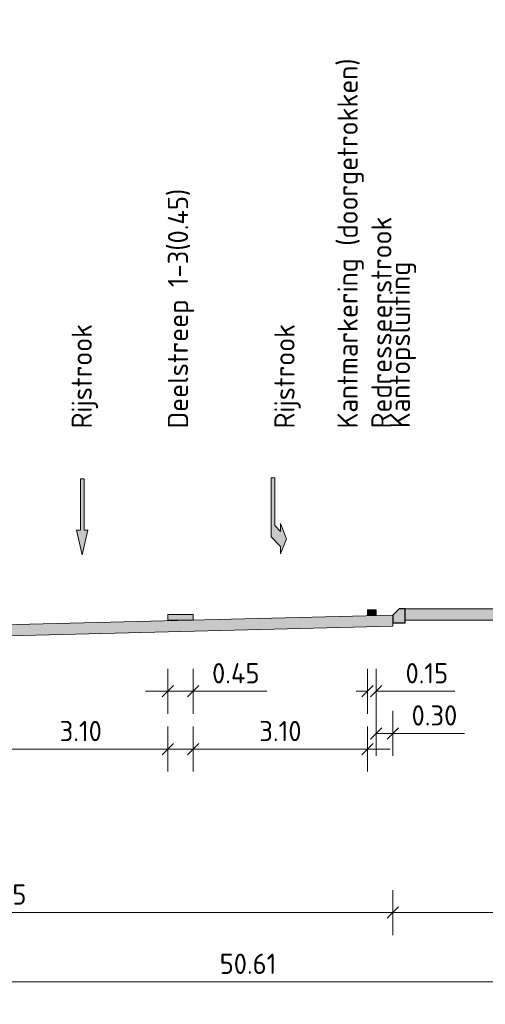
# Model space of a CAD drawing. Header units: metres. Extents: x 169741 to 171424, y 393147 to 407066.
# Tile 39 of 59: x 170759.57 to 170767.85, y 393362.61 to 393380.11. Entities that reach past the tile are written whole.
import ezdxf

# ---------------------------------------------------------------- set-up
doc = ezdxf.new("R2010")
doc.units = ezdxf.units.M
doc.layers.get('0').update_dxf_attribs({"lineweight": 25})
doc.layers.get('Defpoints').update_dxf_attribs({"color": 211})
for name, color, linetype, lineweight in [('N-WE-VH-KANTOPSLUITING_TROTTOIRBAND_RWS-SD-200', 210, 'Continuous', 25), ('N-WE-VH-VERHARDING-GD', 7, 'Continuous', 18), ('N-WE-VH-VERHARDING-V-200', 253, 'Continuous', 18), ('N-WE-VW-MARKERING-SD', 7, 'Continuous', 18), ('N-WE-VW-MARKERING_PIJL-S-200', 7, 'Continuous', 0), ('X-XX-AL-AANKLEDING-T18-200', 7, 'Continuous', 18), ('X-XX-AL-M-200', 7, 'Continuous', 18)]:
    doc.layers.add(name, color=color, linetype=linetype, lineweight=lineweight)
doc.styles.add('NLCS-ISO-M200-T18', font='NLCS-ISO.ttf', dxfattribs={"height": 0.36})
doc.dimstyles.new('NLCS-M200-T18-SCHRAP_L2_H1', dxfattribs={"dimscale": 0.2, "dimtxt": 2.5, "dimasz": 1.008, "dimexe": 2, "dimexo": 2, "dimgap": 0.7, "dimtad": 1, "dimzin": 0, "dimdsep": 46, "dimtxsty": 'NLCS-ISO-M200-T18', "dimblk": 'OBLIQUE', "dimcen": 2.5, "dimdle": 2, "dimclrd": 256, "dimclre": 256, "dimclrt": 256, "dimadec": 1, "dimazin": 0, "dimtfac": 1, "dimtdec": 3, "dimtofl": 0, "dimtmove": 0, "dimatfit": 3, "dimldrblk": 'OBLIQUE', "dimfxl": 2, "dimfxlon": 1, "dimtfillclr": 256, "dimtolj": 1, "dimtzin": 0, "dimlwd": -1, "dimlwe": -1, "dimarcsym": 0})

# ---------------------------------------------------------------- blocks, each defined once
blk = doc.blocks.new('_Oblique')
at = {"color": 0, "linetype": 'ByBlock', "lineweight": -2}
blk.add_line((-0.5, -0.5), (0.5, 0.5), dxfattribs=at)
blk = doc.blocks.new('*D208')
at = {"layer": 'Defpoints', "color": 0, "transparency": 16777216}
for p in [(170765.761, 393369.517), (170765.911, 393369.517), (170765.911, 393368.172)]:
    blk.add_point(p, dxfattribs=at)
at = {"layer": 'X-XX-AL-M-200', "transparency": 16777216}
for p, q in [((170765.761, 393368.572), (170765.761, 393367.772)), ((170765.911, 393368.572), (170765.911, 393367.772)), ((170765.761, 393368.172), (170765.56, 393368.172)), ((170765.911, 393368.172), (170767.314, 393368.172))]:
    blk.add_line(p, q, dxfattribs=at)
at = {"layer": 'X-XX-AL-M-200', "transparency": 16777216, "xscale": 0.2016, "yscale": 0.2016, "zscale": 0.2016}
blk.add_blockref('_Oblique', (170765.761, 393368.172), dxfattribs=at)
at = {"layer": 'X-XX-AL-M-200', "transparency": 16777216, "xscale": 0.2016, "yscale": 0.2016, "zscale": 0.2016, "rotation": 180}
blk.add_blockref('_Oblique', (170765.911, 393368.172), dxfattribs=at)
at = {"layer": 'X-XX-AL-M-200', "transparency": 16777216, "insert": (170766.814, 393368.492), "char_height": 0.36, "attachment_point": 5, "style": 'NLCS-ISO-M200-T18'}
blk.add_mtext('\\A1;0.15', dxfattribs=at)
blk = doc.blocks.new('*D212')
at = {"layer": 'Defpoints', "color": 0, "transparency": 16777216}
for p in [(170766.211, 393369.526), (170752.161, 393369.262), (170752.161, 393364.238)]:
    blk.add_point(p, dxfattribs=at)
at = {"layer": 'X-XX-AL-M-200', "transparency": 16777216}
for p, q in [((170752.161, 393364.638), (170752.161, 393363.838)), ((170766.211, 393364.638), (170766.211, 393363.838)), ((170766.611, 393364.238), (170751.761, 393364.238))]:
    blk.add_line(p, q, dxfattribs=at)
at = {"layer": 'X-XX-AL-M-200', "transparency": 16777216, "xscale": 0.2016, "yscale": 0.2016, "zscale": 0.2016, "rotation": 180}
blk.add_blockref('_Oblique', (170752.161, 393364.238), dxfattribs=at)
at = {"layer": 'X-XX-AL-M-200', "transparency": 16777216, "xscale": 0.2016, "yscale": 0.2016, "zscale": 0.2016}
blk.add_blockref('_Oblique', (170766.211, 393364.238), dxfattribs=at)
at = {"layer": 'X-XX-AL-M-200', "transparency": 16777216, "insert": (170759.186, 393364.558), "char_height": 0.36, "attachment_point": 5, "style": 'NLCS-ISO-M200-T18'}
blk.add_mtext('\\A1;14.05', dxfattribs=at)
blk = doc.blocks.new('*D213')
at = {"layer": 'Defpoints', "color": 0, "transparency": 16777216}
for p in [(170765.911, 393369.517), (170766.211, 393369.526), (170765.911, 393367.422)]:
    blk.add_point(p, dxfattribs=at)
at = {"layer": 'X-XX-AL-M-200', "transparency": 16777216}
for p, q in [((170765.911, 393367.822), (170765.911, 393367.022)), ((170766.211, 393367.822), (170766.211, 393367.022)), ((170765.911, 393367.422), (170766.611, 393367.422)), ((170766.211, 393367.422), (170767.485, 393367.422))]:
    blk.add_line(p, q, dxfattribs=at)
at = {"layer": 'X-XX-AL-M-200', "transparency": 16777216, "xscale": 0.2016, "yscale": 0.2016, "zscale": 0.2016, "rotation": 180}
blk.add_blockref('_Oblique', (170765.911, 393367.422), dxfattribs=at)
at = {"layer": 'X-XX-AL-M-200', "transparency": 16777216, "xscale": 0.2016, "yscale": 0.2016, "zscale": 0.2016}
blk.add_blockref('_Oblique', (170766.211, 393367.422), dxfattribs=at)
at = {"layer": 'X-XX-AL-M-200', "transparency": 16777216, "insert": (170766.949, 393367.742), "char_height": 0.36, "attachment_point": 5, "style": 'NLCS-ISO-M200-T18'}
blk.add_mtext('\\A1;0.30', dxfattribs=at)
blk = doc.blocks.new('*U70')
blk.add_hatch(color=256).paths.add_polyline_path([(-0.0675, 0.6075), (-0.0225, 0.6075), (-0.0225, 0), (0.0225, 0), (0.0225, 0.6075), (0.0675, 0.6075), (0, 0.9)])
blk.add_lwpolyline([(-0.0675, 0.6075), (-0.0225, 0.6075), (-0.0225, 0), (0.0225, 0), (0.0225, 0.6075), (0.0675, 0.6075), (0, 0.9)], close=True)
blk = doc.blocks.new('markering_015')
blk.add_hatch(color=256).paths.add_polyline_path([(0.075, 0), (0.075, 0.02), (-0.075, 0.02), (-0.075, 0)])
blk.add_lwpolyline([(0.075, 0), (0.075, 0.02), (-0.075, 0.02), (-0.075, 0)], close=True)
blk = doc.blocks.new('*D218')
at = {"layer": 'Defpoints', "color": 0, "transparency": 16777216}
for p in [(170762.211, 393369.424), (170762.661, 393369.436), (170762.661, 393368.172)]:
    blk.add_point(p, dxfattribs=at)
at = {"layer": 'X-XX-AL-M-200', "transparency": 16777216}
for p, q in [((170762.211, 393368.572), (170762.211, 393367.772)), ((170762.661, 393368.572), (170762.661, 393367.772)), ((170761.811, 393368.172), (170762.661, 393368.172)), ((170762.661, 393368.172), (170763.971, 393368.172))]:
    blk.add_line(p, q, dxfattribs=at)
at = {"layer": 'X-XX-AL-M-200', "transparency": 16777216, "xscale": 0.2016, "yscale": 0.2016, "zscale": 0.2016, "rotation": 180}
blk.add_blockref('_Oblique', (170762.211, 393368.172), dxfattribs=at)
at = {"layer": 'X-XX-AL-M-200', "transparency": 16777216, "xscale": 0.2016, "yscale": 0.2016, "zscale": 0.2016}
blk.add_blockref('_Oblique', (170762.661, 393368.172), dxfattribs=at)
at = {"layer": 'X-XX-AL-M-200', "transparency": 16777216, "insert": (170763.417, 393368.492), "char_height": 0.36, "attachment_point": 5, "style": 'NLCS-ISO-M200-T18'}
blk.add_mtext('\\A1;0.45', dxfattribs=at)
blk = doc.blocks.new('*D219')
at = {"layer": 'Defpoints', "color": 0, "transparency": 16777216}
for p in [(170765.761, 393369.517), (170762.661, 393369.436), (170762.661, 393367.144)]:
    blk.add_point(p, dxfattribs=at)
at = {"layer": 'X-XX-AL-M-200', "transparency": 16777216}
for p, q in [((170762.661, 393367.544), (170762.661, 393366.744)), ((170765.761, 393367.544), (170765.761, 393366.744)), ((170766.161, 393367.144), (170762.261, 393367.144))]:
    blk.add_line(p, q, dxfattribs=at)
at = {"layer": 'X-XX-AL-M-200', "transparency": 16777216, "xscale": 0.2016, "yscale": 0.2016, "zscale": 0.2016, "rotation": 180}
blk.add_blockref('_Oblique', (170762.661, 393367.144), dxfattribs=at)
at = {"layer": 'X-XX-AL-M-200', "transparency": 16777216, "xscale": 0.2016, "yscale": 0.2016, "zscale": 0.2016}
blk.add_blockref('_Oblique', (170765.761, 393367.144), dxfattribs=at)
at = {"layer": 'X-XX-AL-M-200', "transparency": 16777216, "insert": (170764.211, 393367.464), "char_height": 0.36, "attachment_point": 5, "style": 'NLCS-ISO-M200-T18'}
blk.add_mtext('\\A1;3.10', dxfattribs=at)
blk = doc.blocks.new('N-SVH-KANTOPSLUITING_RWS_110 220X250-D')
h = blk.add_hatch(color=8)
h.dxf.hatch_style = 1
h.paths.add_polyline_path([(0, 0), (-0.11, 0), (-0.22, -0.11), (-0.22, -0.25), (0, -0.25)])
at = {"flags": 128}
blk.add_lwpolyline([(-0.22, -0.25), (0, -0.25), (0, 0), (-0.11, 0), (-0.22, -0.11)], close=True, dxfattribs=at)
blk = doc.blocks.new('*D224')
at = {"layer": 'Defpoints', "color": 0, "transparency": 16777216}
for p in [(170762.211, 393369.362), (170759.111, 393369.281), (170759.111, 393367.144)]:
    blk.add_point(p, dxfattribs=at)
at = {"layer": 'X-XX-AL-M-200', "transparency": 16777216}
for p, q in [((170759.111, 393367.544), (170759.111, 393366.744)), ((170762.211, 393367.544), (170762.211, 393366.744)), ((170762.611, 393367.144), (170758.711, 393367.144))]:
    blk.add_line(p, q, dxfattribs=at)
at = {"layer": 'X-XX-AL-M-200', "transparency": 16777216, "xscale": 0.2016, "yscale": 0.2016, "zscale": 0.2016, "rotation": 180}
blk.add_blockref('_Oblique', (170759.111, 393367.144), dxfattribs=at)
at = {"layer": 'X-XX-AL-M-200', "transparency": 16777216, "xscale": 0.2016, "yscale": 0.2016, "zscale": 0.2016}
blk.add_blockref('_Oblique', (170762.211, 393367.144), dxfattribs=at)
at = {"layer": 'X-XX-AL-M-200', "transparency": 16777216, "insert": (170760.661, 393367.464), "char_height": 0.36, "attachment_point": 5, "style": 'NLCS-ISO-M200-T18'}
blk.add_mtext('\\A1;3.10', dxfattribs=at)
blk = doc.blocks.new('markering_045')
blk.add_hatch(color=256).paths.add_polyline_path([(0.225, 0), (0.225, 0.02), (-0.225, 0.02), (-0.225, 0)])
blk.add_lwpolyline([(0.225, 0), (0.225, 0.02), (-0.225, 0.02), (-0.225, 0)], close=True)
blk = doc.blocks.new('*U74')
blk.add_hatch(color=256).paths.add_polyline_path([(-0.158, 0.18), (-0.09, 0), (-0.09, 0.09), (0.022, 0.203), (0.022, 0.902), (-0.023, 0.902), (-0.023, 0.336), (-0.09, 0.268), (-0.09, 0.36)])
blk.add_lwpolyline([(-0.158, 0.18), (-0.09, 0), (-0.09, 0.09), (0.022, 0.203), (0.022, 0.902), (-0.023, 0.902), (-0.023, 0.336), (-0.09, 0.268), (-0.09, 0.36)], close=True)
blk = doc.blocks.new('*D243')
at = {"layer": 'Defpoints', "color": 0, "transparency": 16777216}
for p in [(170770.811, 393369.526), (170766.211, 393366.66), (170766.211, 393364.238)]:
    blk.add_point(p, dxfattribs=at)
at = {"layer": 'X-XX-AL-M-200', "transparency": 16777216}
for p, q in [((170766.211, 393364.638), (170766.211, 393363.838)), ((170770.811, 393364.638), (170770.811, 393363.838)), ((170771.211, 393364.238), (170765.811, 393364.238))]:
    blk.add_line(p, q, dxfattribs=at)
at = {"layer": 'X-XX-AL-M-200', "transparency": 16777216, "xscale": 0.2016, "yscale": 0.2016, "zscale": 0.2016, "rotation": 180}
blk.add_blockref('_Oblique', (170766.211, 393364.238), dxfattribs=at)
at = {"layer": 'X-XX-AL-M-200', "transparency": 16777216, "xscale": 0.2016, "yscale": 0.2016, "zscale": 0.2016}
blk.add_blockref('_Oblique', (170770.811, 393364.238), dxfattribs=at)
at = {"layer": 'X-XX-AL-M-200', "transparency": 16777216, "insert": (170768.511, 393364.558), "char_height": 0.36, "attachment_point": 5, "style": 'NLCS-ISO-M200-T18'}
blk.add_mtext('\\A1;4.60', dxfattribs=at)
blk = doc.blocks.new('*D247')
at = {"layer": 'Defpoints', "color": 0, "transparency": 16777216}
for p in [(170738.331, 393368.531), (170788.936, 393367.877), (170788.936, 393363.006)]:
    blk.add_point(p, dxfattribs=at)
at = {"layer": 'X-XX-AL-M-200', "transparency": 16777216}
for p, q in [((170738.331, 393363.406), (170738.331, 393362.606)), ((170788.936, 393363.406), (170788.936, 393362.606)), ((170737.931, 393363.006), (170789.336, 393363.006))]:
    blk.add_line(p, q, dxfattribs=at)
at = {"layer": 'X-XX-AL-M-200', "transparency": 16777216, "xscale": 0.2016, "yscale": 0.2016, "zscale": 0.2016, "rotation": 180}
blk.add_blockref('_Oblique', (170738.331, 393363.006), dxfattribs=at)
at = {"layer": 'X-XX-AL-M-200', "transparency": 16777216, "xscale": 0.2016, "yscale": 0.2016, "zscale": 0.2016}
blk.add_blockref('_Oblique', (170788.936, 393363.006), dxfattribs=at)
at = {"layer": 'X-XX-AL-M-200', "transparency": 16777216, "insert": (170763.634, 393363.326), "char_height": 0.36, "attachment_point": 5, "style": 'NLCS-ISO-M200-T18'}
blk.add_mtext('\\A1;50.61', dxfattribs=at)

msp = doc.modelspace()

# ---------------------------------------------------------------- hatches: boundary and pattern name
at = {"layer": 'N-WE-VH-VERHARDING-V-200'}
msp.add_hatch(color=256, dxfattribs=at).paths.add_polyline_path([(170766.211, 393369.526), (170751.861, 393369.166), (170751.861, 393368.967), (170766.211, 393369.326)])
h = msp.add_hatch(color=256, dxfattribs=at)
h.dxf.hatch_style = 1
h.paths.add_polyline_path([(170766.431, 393369.636), (170766.431, 393369.436), (170770.591, 393369.436), (170770.591, 393369.636)])

# ---------------------------------------------------------------- linework, layer by layer
at = {"layer": 'N-WE-VH-VERHARDING-GD', "flags": 128}
for points in [[(170766.211, 393369.526), (170751.861, 393369.166), (170751.861, 393368.967), (170766.211, 393369.326)], [(170766.431, 393369.636), (170766.431, 393369.436), (170770.591, 393369.436), (170770.591, 393369.636)]]:
    msp.add_lwpolyline(points, close=True, dxfattribs=at)

# ---------------------------------------------------------------- block references
at = {"layer": 'N-WE-VH-KANTOPSLUITING_TROTTOIRBAND_RWS-SD-200'}
msp.add_blockref('N-SVH-KANTOPSLUITING_RWS_110 220X250-D', (170766.431, 393369.636), dxfattribs=at)
at = {"layer": 'N-WE-VW-MARKERING-SD', "xscale": -1, "yscale": 5}
msp.add_blockref('markering_045', (170762.436, 393369.436), dxfattribs=at)
at = {"layer": 'N-WE-VW-MARKERING-SD', "yscale": 5}
msp.add_blockref('markering_015', (170765.836, 393369.517), dxfattribs=at)
at = {"layer": 'N-WE-VW-MARKERING_PIJL-S-200', "xscale": 1.5, "yscale": 1.5, "zscale": 1.5, "rotation": 180}
msp.add_blockref('*U70', (170760.687, 393371.949), dxfattribs=at)
at = {"layer": 'N-WE-VW-MARKERING_PIJL-S-200', "xscale": -1.5, "yscale": 1.5, "zscale": 1.5}
msp.add_blockref('*U74', (170764.079, 393370.612), dxfattribs=at)

# ---------------------------------------------------------------- texts
at = {"layer": 'X-XX-AL-AANKLEDING-T18-200', "style": 'NLCS-ISO-M200-T18'}
for s, p in [('Kantmarkering (doorgetrokken)', (170765.585, 393372.842)), ('Deelstreep 1-3(0.45)', (170762.569, 393372.842)), ('Redresseerstrook', (170766.187, 393372.842)), ('Kantopsluiting', (170766.515, 393372.848)), ('Rijstrook', (170760.858, 393372.842)), ('Rijstrook', (170764.463, 393372.842))]:
    msp.add_text(s, height=0.36, rotation=90, dxfattribs=at).set_placement(p)

# ---------------------------------------------------------------- dimensions: what is measured, and where the dimension line sits
at = {"layer": 'X-XX-AL-M-200'}
for base, p1, p2, picture, middle in [((170752.161, 393364.238), (170766.211, 393369.526), (170752.161, 393369.262), '*D212', (170759.186, 393364.558)), ((170762.661, 393367.144), (170765.761, 393369.517), (170762.661, 393369.436), '*D219', (170764.211, 393367.464)), ((170765.911, 393368.172), (170765.761, 393369.517), (170765.911, 393369.517), '*D208', (170766.814, 393368.492)), ((170759.111, 393367.144), (170762.211, 393369.362), (170759.111, 393369.281), '*D224', (170760.661, 393367.464))]:
    dim = msp.add_linear_dim(base=base, p1=p1, p2=p2, dimstyle='NLCS-M200-T18-SCHRAP_L2_H1', dxfattribs=at)
    dim.commit()
    dim.dimension.update_dxf_attribs({"geometry": picture, "text_midpoint": middle})
for base, p1, p2, picture, middle in [((170765.911, 393367.422), (170766.211, 393369.526), (170765.911, 393369.517), '*D213', (170766.949, 393367.422)), ((170762.661, 393368.172), (170762.211, 393369.424), (170762.661, 393369.436), '*D218', (170763.417, 393368.172))]:
    dim = msp.add_linear_dim(base=base, p1=p1, p2=p2, dimstyle='NLCS-M200-T18-SCHRAP_L2_H1', dxfattribs=at)
    dim.commit()
    dim.dimension.update_dxf_attribs({"geometry": picture, "text_midpoint": middle, "dimtype": 160})
for base, p1, p2, picture, middle in [((170766.211, 393364.238), (170770.811, 393369.526), (170766.211, 393366.66), '*D243', (170768.511, 393364.558)), ((170788.936219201, 393363.005851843), (170738.331219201, 393368.531432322), (170788.936219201, 393367.877489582), '*D247', (170763.633719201, 393363.325851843))]:
    dim = msp.add_linear_dim(base=base, p1=p1, p2=p2, angle=180, dimstyle='NLCS-M200-T18-SCHRAP_L2_H1', dxfattribs=at)
    dim.commit()
    dim.dimension.update_dxf_attribs({"geometry": picture, "text_midpoint": middle})

doc.saveas('drawing.dxf')
